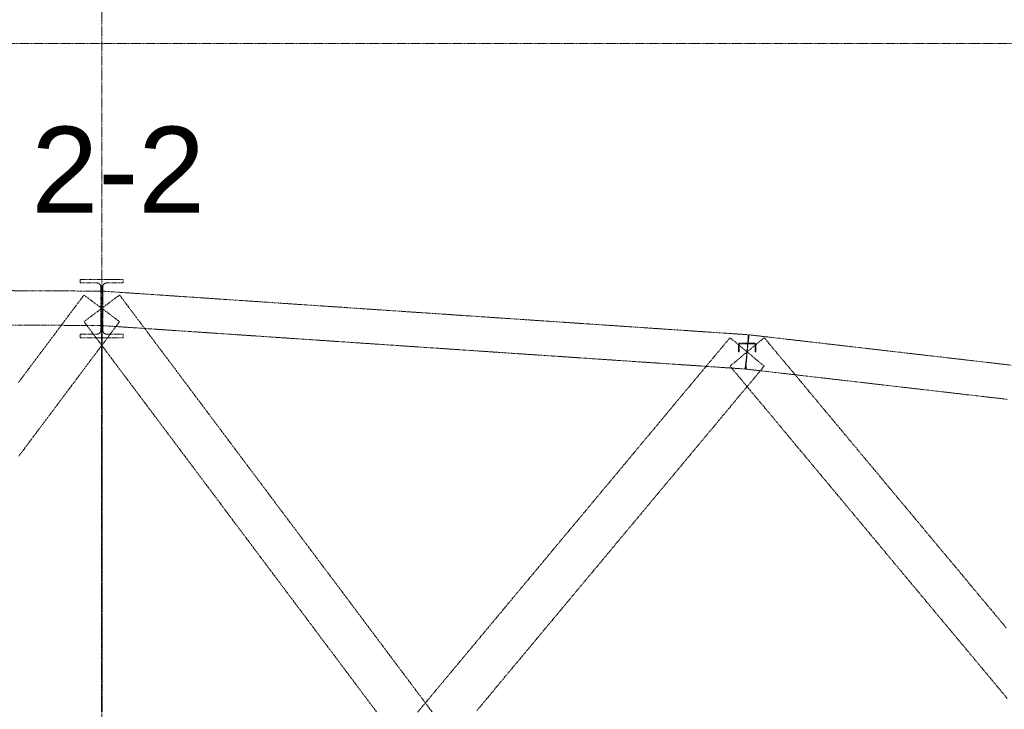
# Model space of a CAD drawing. Header units: millimetres. Extents: x -176817 to 571382, y -58489 to 156123.
# Tile 243 of 256: x 155838 to 162704, y 116907 to 121719. Entities that reach past the tile are written whole.
import ezdxf

# ---------------------------------------------------------------- set-up
doc = ezdxf.new("R2010")
doc.units = ezdxf.units.MM
doc.header["$LTSCALE"] = 0.2
doc.linetypes.add('HIDDEN', pattern=[9.525, 6.35, -3.175])
doc.layers.add('-AAA Podkład', color=252, linetype='Continuous', lineweight=13)
doc.styles.get("Standard").update_dxf_attribs({"font": 'arial.ttf'})

msp = doc.modelspace()

# ---------------------------------------------------------------- linework, layer by layer
at = {"layer": '-AAA Podkład', "linetype": 'HIDDEN', "ltscale": 5}
msp.add_line((156410.9118, 154623.4714), (156410.9118, 103624.3027), dxfattribs=at)
msp.add_lwpolyline([(175983.6053, 121553.5213), (137759.1691, 121553.5213), (137759.1691, 114163.401), (175983.6053, 114163.401)], close=True, dxfattribs=at)
for points in [[(156417.6618, 119704.7533), (156417.6618, 119779.648), (156417.6618, 119854.5426), (156417.6699, 119855.2074), (156417.6942, 119855.8715), (156417.7346, 119856.5345), (156417.7912, 119857.1963), (156417.8638, 119857.8566), (156417.9525, 119858.5149), (156418.0573, 119859.1711), (156418.178, 119859.8249), (156418.3148, 119860.4758), (156418.4672, 119861.1229), (156418.6354, 119861.7659), (156418.8192, 119862.4045), (156419.0185, 119863.0385), (156419.2333, 119863.6675), (156419.4634, 119864.2913), (156419.7087, 119864.9095), (156419.9689, 119865.521), (156420.2438, 119866.1258), (156420.5333, 119866.7234), (156420.8372, 119867.3137), (156421.1554, 119867.8964), (156421.4879, 119868.4713), (156421.8344, 119869.0381), (156422.1949, 119869.5964), (156422.5686, 119870.1455), (156422.9556, 119870.685), (156423.3555, 119871.2148), (156423.7682, 119871.7346), (156424.1935, 119872.2441), (156424.6312, 119872.7431), (156425.0811, 119873.2313), (156425.5431, 119873.7086), (156426.0172, 119874.175), (156426.5025, 119874.6294), (156426.9986, 119875.0716), (156427.5054, 119875.5015), (156428.0225, 119875.9187), (156428.5499, 119876.3231), (156429.0872, 119876.7146), (156429.6342, 119877.093), (156430.19, 119877.4574), (156430.7542, 119877.8078), (156431.3268, 119878.1442), (156431.9074, 119878.4663), (156432.4958, 119878.774), (156433.0917, 119879.0672), (156433.6947, 119879.3457), (156434.3048, 119879.6093), (156434.9219, 119879.8581), (156435.5447, 119880.0914), (156436.1729, 119880.3092), (156436.8061, 119880.5114), (156437.4441, 119880.6979), (156438.0867, 119880.8685), (156438.7335, 119881.0233), (156439.3843, 119881.1621), (156440.0373, 119881.2846), (156440.6928, 119881.3908), (156441.3505, 119881.4808), (156442.0101, 119881.5544), (156442.6714, 119881.6118), (156443.3339, 119881.6528), (156443.9975, 119881.6775), (156444.6618, 119881.6857), (156502.7868, 119881.6857), (156560.9118, 119881.6857), (156560.9118, 119905.8128), (156485.9118, 119905.8128), (156410.9118, 119905.8128), (156335.9118, 119905.8128), (156260.9118, 119905.8128), (156260.9118, 119881.6857), (156319.0368, 119881.6857), (156377.1618, 119881.6857), (156377.8267, 119881.6774), (156378.4909, 119881.6528), (156379.1541, 119881.6117), (156379.8159, 119881.5542), (156380.4761, 119881.4804), (156381.1344, 119881.3903), (156381.7905, 119881.2838), (156382.444, 119881.1612), (156383.0945, 119881.0223), (156383.741, 119880.8675), (156384.3833, 119880.6968), (156385.0212, 119880.5103), (156385.6542, 119880.3081), (156386.2821, 119880.0903), (156386.9046, 119879.8569), (156387.5215, 119879.6082), (156388.1316, 119879.3445), (156388.7346, 119879.0659), (156389.3305, 119878.7727), (156389.9188, 119878.4649), (156390.4993, 119878.1427), (156391.0719, 119877.8063), (156391.6361, 119877.4558), (156392.1919, 119877.0913), (156392.7382, 119876.7134), (156393.2748, 119876.3224), (156393.8015, 119875.9184), (156394.3181, 119875.5017), (156394.8242, 119875.0724), (156395.3198, 119874.6307), (156395.8044, 119874.1769), (156396.278, 119873.7112), (156396.7407, 119873.2333), (156397.1912, 119872.7444), (156397.6295, 119872.2448), (156398.0553, 119871.7347), (156398.4685, 119871.2143), (156398.8689, 119870.6839), (156399.2563, 119870.1436), (156399.6306, 119869.5937), (156399.9909, 119869.0354), (156400.3373, 119868.4686), (156400.6697, 119867.8937), (156400.9879, 119867.311), (156401.2918, 119866.7206), (156401.5812, 119866.1229), (156401.856, 119865.5182), (156402.1161, 119864.9067), (156402.3614, 119864.2883), (156402.5915, 119863.6643), (156402.8062, 119863.0351), (156403.0055, 119862.401), (156403.1892, 119861.7622), (156403.3574, 119861.119), (156403.5098, 119860.4717), (156403.6465, 119859.8205), (156403.767, 119859.1673), (156403.8716, 119858.5117), (156403.9602, 119857.8538), (156404.0327, 119857.1941), (156404.0891, 119856.5329), (156404.1295, 119855.8703), (156404.1537, 119855.2068), (156404.1618, 119854.5426), (156404.1618, 119779.648), (156404.1618, 119704.7533), (156417.6618, 119704.7533)], [(156410.2692, 119584.7551), (156410.5905, 119644.7542), (156410.9118, 119704.7533), (156411.2332, 119764.7525), (156411.5545, 119824.7516), (156341.242, 119825.1282), (156270.9295, 119825.5047), (156200.617, 119825.8813), (156130.3045, 119826.2579), (156059.992, 119826.6344), (155989.6795, 119827.011), (155919.367, 119827.3876), (155849.0545, 119827.7641), (155778.742, 119828.1407)], [(160902.8236, 119281.0262), (160906.8677, 119340.8898), (160910.9118, 119400.7533), (160914.9559, 119460.6169), (160919.0001, 119520.4804), (160848.6876, 119525.2304), (160778.3751, 119529.9804), (160708.0626, 119534.7304), (160637.7501, 119539.4804), (160567.4376, 119544.2304), (160497.1251, 119548.9804), (160426.8126, 119553.7304), (160356.5001, 119558.4804), (160286.1876, 119563.2304), (160215.8751, 119567.9804), (160145.5626, 119572.7304), (160075.2501, 119577.4804), (160004.9376, 119582.2304), (159934.6251, 119586.9804), (159864.3126, 119591.7304), (159794.0001, 119596.4804), (159723.6876, 119601.2304), (159653.3751, 119605.9804), (159583.0626, 119610.7304), (159512.7501, 119615.4804), (159442.4376, 119620.2304), (159372.1251, 119624.9804), (159301.8126, 119629.7304), (159231.5001, 119634.4804), (159161.1876, 119639.2304), (159090.8751, 119643.9804), (159020.5626, 119648.7304), (158950.2501, 119653.4804), (158879.9376, 119658.2304), (158809.6251, 119662.9804), (158739.3126, 119667.7304), (158669.0001, 119672.4804), (158598.6876, 119677.2304), (158528.3751, 119681.9804), (158458.0626, 119686.7304), (158387.7501, 119691.4804), (158317.4376, 119696.2304), (158247.1251, 119700.9804), (158176.8126, 119705.7304), (158106.5001, 119710.4804), (158036.1876, 119715.2304), (157965.8751, 119719.9804), (157895.5626, 119724.7304), (157825.2501, 119729.4804), (157754.9376, 119734.2304), (157684.6251, 119738.9804), (157614.3126, 119743.7304), (157544.0001, 119748.4804), (157473.6876, 119753.2304), (157403.3751, 119757.9804), (157333.0626, 119762.7304), (157262.7501, 119767.4804), (157192.4376, 119772.2304), (157122.1251, 119776.9804), (157051.8126, 119781.7304), (156981.5001, 119786.4804), (156911.1876, 119791.2304), (156840.8751, 119795.9804), (156770.5626, 119800.7304), (156700.2501, 119805.4804), (156629.9376, 119810.2304), (156559.6251, 119814.9804), (156489.3126, 119819.7304), (156419.0001, 119824.4804), (156414.9559, 119764.6169), (156410.9118, 119704.7533), (156406.8677, 119644.8898), (156402.8236, 119585.0262), (156473.1361, 119580.2762), (156543.4486, 119575.5262), (156613.7611, 119570.7762), (156684.0736, 119566.0262), (156754.3861, 119561.2762), (156824.6986, 119556.5262), (156895.0111, 119551.7762), (156965.3236, 119547.0262), (157035.6361, 119542.2762), (157105.9486, 119537.5262), (157176.2611, 119532.7762), (157246.5736, 119528.0262), (157316.8861, 119523.2762), (157387.1986, 119518.5262), (157457.5111, 119513.7762), (157527.8236, 119509.0262), (157598.1361, 119504.2762), (157668.4486, 119499.5262), (157738.7611, 119494.7762), (157809.0736, 119490.0262), (157879.3861, 119485.2762), (157949.6986, 119480.5262), (158020.0111, 119475.7762), (158090.3236, 119471.0262), (158160.6361, 119466.2762), (158230.9486, 119461.5262), (158301.2611, 119456.7762), (158371.5736, 119452.0262), (158441.8861, 119447.2762), (158512.1986, 119442.5262), (158582.5111, 119437.7762), (158652.8236, 119433.0262), (158723.1361, 119428.2762), (158793.4486, 119423.5262), (158863.7611, 119418.7762), (158934.0736, 119414.0262), (159004.3861, 119409.2762), (159074.6986, 119404.5262), (159145.0111, 119399.7762), (159215.3236, 119395.0262), (159285.6361, 119390.2762), (159355.9486, 119385.5262), (159426.2611, 119380.7762), (159496.5736, 119376.0262), (159566.8861, 119371.2762), (159637.1986, 119366.5262), (159707.5111, 119361.7762), (159777.8236, 119357.0262), (159848.1361, 119352.2762), (159918.4486, 119347.5262), (159988.7611, 119342.7762), (160059.0736, 119338.0262), (160129.3861, 119333.2762), (160199.6986, 119328.5262), (160270.0111, 119323.7762), (160340.3236, 119319.0262), (160410.6361, 119314.2762), (160480.9486, 119309.5262), (160551.2611, 119304.7762), (160621.5736, 119300.0262), (160691.8861, 119295.2762), (160762.1986, 119290.5262), (160832.5111, 119285.7762), (160902.8236, 119281.0262)], [(156534.9564, 119611.8128), (156472.9341, 119658.2831), (156410.9118, 119704.7533), (156348.8895, 119751.2236), (156286.8672, 119797.6938), (156251.711, 119750.772), (156216.5547, 119703.8501), (156181.3985, 119656.9282), (156146.2422, 119610.0063), (156111.086, 119563.0845), (156075.9297, 119516.1626), (156040.7735, 119469.2407), (156005.6172, 119422.3188), (155970.461, 119375.397), (155935.3047, 119328.4751), (155900.1485, 119281.5532), (155864.9922, 119234.6313), (155829.836, 119187.7095)], [(158714.6439, 116888.5376), (158679.4877, 116935.4595), (158644.3314, 116982.3813), (158609.1752, 117029.3032), (158574.0189, 117076.2251), (158538.8627, 117123.147), (158503.7064, 117170.0688), (158468.5502, 117216.9907), (158433.3939, 117263.9126), (158398.2377, 117310.8345), (158363.0814, 117357.7563), (158327.9252, 117404.6782), (158292.7689, 117451.6001), (158257.6127, 117498.522), (158222.4564, 117545.4438), (158187.3002, 117592.3657), (158152.1439, 117639.2876), (158116.9877, 117686.2095), (158081.8314, 117733.1313), (158046.6752, 117780.0532), (158011.5189, 117826.9751), (157976.3627, 117873.897), (157941.2064, 117920.8188), (157906.0502, 117967.7407), (157870.8939, 118014.6626), (157835.7377, 118061.5845), (157800.5814, 118108.5063), (157765.4252, 118155.4282), (157730.2689, 118202.3501), (157695.1127, 118249.272), (157659.9564, 118296.1938), (157624.8002, 118343.1157), (157589.6439, 118390.0376), (157554.4877, 118436.9595), (157519.3314, 118483.8813), (157484.1752, 118530.8032), (157449.0189, 118577.7251), (157413.8627, 118624.647), (157378.7064, 118671.5688), (157343.5502, 118718.4907), (157308.3939, 118765.4126), (157273.2377, 118812.3345), (157238.0814, 118859.2563), (157202.9252, 118906.1782), (157167.7689, 118953.1001), (157132.6127, 119000.022), (157097.4564, 119046.9438), (157062.3002, 119093.8657), (157027.1439, 119140.7876), (156991.9877, 119187.7095), (156956.8314, 119234.6313), (156921.6752, 119281.5532), (156886.5189, 119328.4751), (156851.3627, 119375.397), (156816.2064, 119422.3188), (156781.0502, 119469.2407), (156745.8939, 119516.1626), (156710.7377, 119563.0845), (156675.5814, 119610.0063), (156640.4252, 119656.9282), (156605.2689, 119703.8501), (156570.1127, 119750.772), (156534.9564, 119797.6938), (156472.9341, 119751.2236), (156410.9118, 119704.7533), (156348.8895, 119658.2831), (156286.8672, 119611.8128), (156322.0235, 119564.891), (156357.1797, 119517.9691), (156392.336, 119471.0472), (156427.4922, 119424.1253), (156462.6485, 119377.2035), (156497.8047, 119330.2816), (156532.961, 119283.3597), (156568.1172, 119236.4378), (156603.2735, 119189.516), (156638.4297, 119142.5941), (156673.586, 119095.6722), (156708.7422, 119048.7503), (156743.8985, 119001.8285), (156779.0547, 118954.9066), (156814.211, 118907.9847), (156849.3672, 118861.0628), (156884.5235, 118814.141), (156919.6797, 118767.2191), (156954.836, 118720.2972), (156989.9922, 118673.3753), (157025.1485, 118626.4535), (157060.3047, 118579.5316), (157095.461, 118532.6097), (157130.6172, 118485.6878), (157165.7735, 118438.766), (157200.9297, 118391.8441), (157236.086, 118344.9222), (157271.2422, 118298.0003), (157306.3985, 118251.0785), (157341.5547, 118204.1566), (157376.711, 118157.2347), (157411.8672, 118110.3128), (157447.0235, 118063.391), (157482.1797, 118016.4691), (157517.336, 117969.5472), (157552.4922, 117922.6253), (157587.6485, 117875.7035), (157622.8047, 117828.7816), (157657.961, 117781.8597), (157693.1172, 117734.9378), (157728.2735, 117688.016), (157763.4297, 117641.0941), (157798.586, 117594.1722), (157833.7422, 117547.2503), (157868.8985, 117500.3285), (157904.0547, 117453.4066), (157939.211, 117406.4847), (157974.3672, 117359.5628), (158009.5235, 117312.641), (158044.6797, 117265.7191), (158079.836, 117218.7972), (158114.9922, 117171.8753), (158150.1485, 117124.9535), (158185.3047, 117078.0316), (158220.461, 117031.1097), (158255.6172, 116984.1878), (158290.7735, 116937.266), (158325.9297, 116890.3441)], [(156560.9118, 119500.0863), (156560.9118, 119524.6464), (156502.7868, 119524.6464), (156444.6618, 119524.6464), (156443.9908, 119524.6549), (156443.3205, 119524.6805), (156442.6513, 119524.7231), (156441.9836, 119524.7827), (156441.3176, 119524.8592), (156440.6537, 119524.9525), (156439.992, 119525.0628), (156439.3331, 119525.1899), (156438.6782, 119525.3334), (156438.0275, 119525.4935), (156437.3813, 119525.6698), (156436.7398, 119525.8624), (156436.1035, 119526.0712), (156435.4724, 119526.2959), (156434.8471, 119526.5365), (156434.2277, 119526.793), (156433.6142, 119527.0652), (156433.008, 119527.3526), (156432.4095, 119527.655), (156431.8189, 119527.9723), (156431.2364, 119528.3042), (156430.6623, 119528.6506), (156430.0967, 119529.0114), (156429.5401, 119529.3863), (156428.9933, 119529.7748), (156428.4565, 119530.1765), (156427.93, 119530.5912), (156427.414, 119531.0188), (156426.9087, 119531.459), (156426.4143, 119531.9116), (156425.9311, 119532.3763), (156425.4593, 119532.8529), (156424.9993, 119533.341), (156424.5516, 119533.84), (156424.1163, 119534.3496), (156423.6937, 119534.8696), (156423.2838, 119535.3997), (156422.887, 119535.9397), (156422.5032, 119536.4894), (156422.1327, 119537.0484), (156421.776, 119537.616), (156421.4333, 119538.1918), (156421.1046, 119538.7755), (156420.7901, 119539.3669), (156420.49, 119539.9657), (156420.2042, 119540.5716), (156419.9331, 119541.1843), (156419.6765, 119541.8036), (156419.4345, 119542.4299), (156419.2076, 119543.0616), (156418.996, 119543.6984), (156418.7997, 119544.34), (156418.6187, 119544.986), (156418.4531, 119545.6363), (156418.3031, 119546.2905), (156418.1686, 119546.9484), (156418.05, 119547.6081), (156417.9472, 119548.2702), (156417.8601, 119548.9344), (156417.7888, 119549.6004), (156417.7333, 119550.2679), (156417.6936, 119550.9366), (156417.6698, 119551.6062), (156417.6618, 119552.2764), (156417.6618, 119628.5149), (156417.6618, 119704.7533), (156404.1618, 119704.7533), (156404.1618, 119628.5149), (156404.1618, 119552.2764), (156404.1539, 119551.6057), (156404.13, 119550.9357), (156404.0903, 119550.2666), (156404.0347, 119549.5986), (156403.9633, 119548.9322), (156403.8761, 119548.2676), (156403.7731, 119547.605), (156403.6544, 119546.9449), (156403.5199, 119546.2874), (156403.3698, 119545.6334), (156403.2043, 119544.9834), (156403.0233, 119544.3375), (156402.8269, 119543.6962), (156402.6153, 119543.0596), (156402.3885, 119542.4282), (156402.1465, 119541.8021), (156401.8899, 119541.1827), (156401.6186, 119540.5698), (156401.3328, 119539.9639), (156401.0325, 119539.365), (156400.718, 119538.7735), (156400.3892, 119538.1897), (156400.0463, 119537.6138), (156399.6895, 119537.0461), (156399.3189, 119536.4871), (156398.9351, 119535.9375), (156398.5381, 119535.3974), (156398.1281, 119534.8673), (156397.7054, 119534.3472), (156397.27, 119533.8376), (156396.8222, 119533.3386), (156396.3621, 119532.8506), (156395.8903, 119532.3741), (156395.4072, 119531.9096), (156394.913, 119531.4572), (156394.4078, 119531.0173), (156393.892, 119530.5899), (156393.3656, 119530.1753), (156392.829, 119529.7738), (156392.2823, 119529.3855), (156391.7257, 119529.0106), (156391.1602, 119528.6499), (156390.586, 119528.3035), (156390.0035, 119527.9716), (156389.4128, 119527.6544), (156388.8143, 119527.352), (156388.2082, 119527.0646), (156387.5948, 119526.7924), (156386.9752, 119526.536), (156386.3496, 119526.2953), (156385.7185, 119526.0706), (156385.082, 119525.8619), (156384.4404, 119525.6693), (156383.7941, 119525.4929), (156383.1432, 119525.3329), (156382.4882, 119525.1894), (156381.8295, 119525.0624), (156381.1682, 119524.9523), (156380.5045, 119524.859), (156379.8388, 119524.7825), (156379.1714, 119524.723), (156378.5025, 119524.6805), (156377.8326, 119524.6549), (156377.1618, 119524.6464), (156319.0368, 119524.6464), (156260.9118, 119524.6464), (156260.9118, 119500.0863), (156335.9118, 119500.0863), (156410.9118, 119500.0863), (156485.9118, 119500.0863), (156560.9118, 119500.0863)], [(156407.9118, 119704.7533), (156407.9118, 119610.9096), (156407.9118, 119517.0658), (156407.9118, 119423.2221), (156407.9118, 119329.3783), (156407.9118, 119235.5346), (156407.9118, 119141.6908), (156407.9118, 119047.8471), (156407.9118, 118954.0033), (156407.9118, 118860.1596), (156407.9118, 118766.3158), (156407.9118, 118672.4721), (156407.9118, 118578.6283), (156407.9118, 118484.7846), (156407.9118, 118390.9408), (156407.9118, 118297.0971), (156407.9118, 118203.2533), (156407.9118, 118109.4096), (156407.9118, 118015.5658), (156407.9118, 117921.7221), (156407.9118, 117827.8783), (156407.9118, 117734.0346), (156407.9118, 117640.1908), (156407.9118, 117546.3471), (156407.9118, 117452.5033), (156407.9118, 117358.6596), (156407.9118, 117264.8158), (156407.9118, 117170.9721), (156407.9118, 117077.1283), (156407.9118, 116983.2846), (156407.9118, 116889.4408)], [(156413.9118, 116889.4408), (156413.9118, 116983.2846), (156413.9118, 117077.1283), (156413.9118, 117170.9721), (156413.9118, 117264.8158), (156413.9118, 117358.6596), (156413.9118, 117452.5033), (156413.9118, 117546.3471), (156413.9118, 117640.1908), (156413.9118, 117734.0346), (156413.9118, 117827.8783), (156413.9118, 117921.7221), (156413.9118, 118015.5658), (156413.9118, 118109.4096), (156413.9118, 118203.2533), (156413.9118, 118297.0971), (156413.9118, 118390.9408), (156413.9118, 118484.7846), (156413.9118, 118578.6283), (156413.9118, 118672.4721), (156413.9118, 118766.3158), (156413.9118, 118860.1596), (156413.9118, 118954.0033), (156413.9118, 119047.8471), (156413.9118, 119141.6908), (156413.9118, 119235.5346), (156413.9118, 119329.3783), (156413.9118, 119423.2221), (156413.9118, 119517.0658), (156413.9118, 119610.9096), (156413.9118, 119704.7533), (156407.9118, 119704.7533)], [(155831.8314, 118673.3753), (155866.9877, 118720.2972), (155902.1439, 118767.2191), (155937.3002, 118814.141), (155972.4564, 118861.0628), (156007.6127, 118907.9847), (156042.7689, 118954.9066), (156077.9252, 119001.8285), (156113.0814, 119048.7503), (156148.2377, 119095.6722), (156183.3939, 119142.5941), (156218.5502, 119189.516), (156253.7064, 119236.4378), (156288.8627, 119283.3597), (156324.0189, 119330.2816), (156359.1752, 119377.2035), (156394.3314, 119424.1253), (156429.4877, 119471.0472), (156464.6439, 119517.9691), (156499.8002, 119564.891), (156534.9564, 119611.8128)], [(155777.4567, 119588.1441), (155847.7692, 119587.7676), (155918.0817, 119587.391), (155988.3942, 119587.0144), (156058.7067, 119586.6379), (156129.0192, 119586.2613), (156199.3317, 119585.8847), (156269.6442, 119585.5082), (156339.9567, 119585.1316), (156410.2692, 119584.7551)], [(161029.968, 119301.5031), (160970.4399, 119351.1282), (160910.9118, 119400.7533), (160851.3837, 119450.3785), (160791.8556, 119500.0036), (160756.6994, 119457.8317), (160721.5431, 119415.6599), (160686.3869, 119373.488), (160651.2306, 119331.3161), (160616.0744, 119289.1442), (160580.9181, 119246.9724), (160545.7619, 119204.8005), (160510.6056, 119162.6286), (160475.4494, 119120.4567), (160440.2931, 119078.2849), (160405.1369, 119036.113), (160369.9806, 118993.9411), (160334.8244, 118951.7692), (160299.6681, 118909.5974), (160264.5119, 118867.4255), (160229.3556, 118825.2536), (160194.1994, 118783.0817), (160159.0431, 118740.9099), (160123.8869, 118698.738), (160088.7306, 118656.5661), (160053.5744, 118614.3942), (160018.4181, 118572.2224), (159983.2619, 118530.0505), (159948.1056, 118487.8786), (159912.9494, 118445.7067), (159877.7931, 118403.5349), (159842.6369, 118361.363), (159807.4806, 118319.1911), (159772.3244, 118277.0192), (159737.1681, 118234.8474), (159702.0119, 118192.6755), (159666.8556, 118150.5036), (159631.6994, 118108.3317), (159596.5431, 118066.1599), (159561.3869, 118023.988), (159526.2306, 117981.8161), (159491.0744, 117939.6442), (159455.9181, 117897.4724), (159420.7619, 117855.3005), (159385.6056, 117813.1286), (159350.4494, 117770.9567), (159315.2931, 117728.7849), (159280.1369, 117686.613), (159244.9806, 117644.4411), (159209.8244, 117602.2692), (159174.6681, 117560.0974), (159139.5119, 117517.9255), (159104.3556, 117475.7536), (159069.1994, 117433.5817), (159034.0431, 117391.4099), (158998.8869, 117349.238), (158963.7306, 117307.0661), (158928.5744, 117264.8942), (158893.4181, 117222.7224), (158858.2619, 117180.5505), (158823.1056, 117138.3786), (158787.9494, 117096.2067), (158752.7931, 117054.0349), (158717.6369, 117011.863), (158682.4806, 116969.6911), (158647.3244, 116927.5192), (158612.1681, 116885.3474)], [(162717.468, 117475.7536), (162682.3118, 117517.9255), (162647.1555, 117560.0974), (162611.9993, 117602.2692), (162576.843, 117644.4411), (162541.6868, 117686.613), (162506.5305, 117728.7849), (162471.3743, 117770.9567), (162436.218, 117813.1286), (162401.0618, 117855.3005), (162365.9055, 117897.4724), (162330.7493, 117939.6442), (162295.593, 117981.8161), (162260.4368, 118023.988), (162225.2805, 118066.1599), (162190.1243, 118108.3317), (162154.968, 118150.5036), (162119.8118, 118192.6755), (162084.6555, 118234.8474), (162049.4993, 118277.0192), (162014.343, 118319.1911), (161979.1868, 118361.363), (161944.0305, 118403.5349), (161908.8743, 118445.7067), (161873.718, 118487.8786), (161838.5618, 118530.0505), (161803.4055, 118572.2224), (161768.2493, 118614.3942), (161733.093, 118656.5661), (161697.9368, 118698.738), (161662.7805, 118740.9099), (161627.6243, 118783.0817), (161592.468, 118825.2536), (161557.3118, 118867.4255), (161522.1555, 118909.5974), (161486.9993, 118951.7692), (161451.843, 118993.9411), (161416.6868, 119036.113), (161381.5305, 119078.2849), (161346.3743, 119120.4567), (161311.218, 119162.6286), (161276.0618, 119204.8005), (161240.9055, 119246.9724), (161205.7493, 119289.1442), (161170.593, 119331.3161), (161135.4368, 119373.488), (161100.2805, 119415.6599), (161065.1243, 119457.8317), (161029.968, 119500.0036), (160970.4399, 119450.3785), (160910.9118, 119400.7533), (160851.3837, 119351.1282), (160791.8556, 119301.5031), (160827.0119, 119259.3312), (160862.1681, 119217.1593), (160897.3244, 119174.9874), (160932.4806, 119132.8156), (160967.6369, 119090.6437), (161002.7931, 119048.4718), (161037.9494, 119006.2999), (161073.1056, 118964.1281), (161108.2619, 118921.9562), (161143.4181, 118879.7843), (161178.5744, 118837.6124), (161213.7306, 118795.4406), (161248.8869, 118753.2687), (161284.0431, 118711.0968), (161319.1994, 118668.9249), (161354.3556, 118626.7531), (161389.5119, 118584.5812), (161424.6681, 118542.4093), (161459.8244, 118500.2374), (161494.9806, 118458.0656), (161530.1369, 118415.8937), (161565.2931, 118373.7218), (161600.4494, 118331.5499), (161635.6056, 118289.3781), (161670.7619, 118247.2062), (161705.9181, 118205.0343), (161741.0744, 118162.8624), (161776.2306, 118120.6906), (161811.3869, 118078.5187), (161846.5431, 118036.3468), (161881.6994, 117994.1749), (161916.8556, 117952.0031), (161952.0119, 117909.8312), (161987.1681, 117867.6593), (162022.3244, 117825.4874), (162057.4806, 117783.3156), (162092.6369, 117741.1437), (162127.7931, 117698.9718), (162162.9494, 117656.7999), (162198.1056, 117614.6281), (162233.2619, 117572.4562), (162268.4181, 117530.2843), (162303.5744, 117488.1124), (162338.7306, 117445.9406), (162373.8869, 117403.7687), (162409.0431, 117361.5968), (162444.1994, 117319.4249), (162479.3556, 117277.2531), (162514.5119, 117235.0812), (162549.6681, 117192.9093), (162584.8244, 117150.7374), (162619.9806, 117108.5656), (162655.1369, 117066.3937), (162690.2931, 117024.2218), (162725.4494, 116982.0499)], [(162752.8432, 119308.219), (162682.5307, 119316.3627), (162612.2182, 119324.5065), (162541.9057, 119332.6502), (162471.5932, 119340.794), (162401.2807, 119348.9377), (162330.9682, 119357.0815), (162260.6557, 119365.2252), (162190.3432, 119373.369), (162120.0307, 119381.5127), (162049.7182, 119389.6565), (161979.4057, 119397.8002), (161909.0932, 119405.944), (161838.7807, 119414.0877), (161768.4682, 119422.2315), (161698.1557, 119430.3752), (161627.8432, 119438.519), (161557.5307, 119446.6627), (161487.2182, 119454.8065), (161416.9057, 119462.9502), (161346.5932, 119471.094), (161276.2807, 119479.2377), (161205.9682, 119487.3815), (161135.6557, 119495.5252), (161065.3432, 119503.669), (160995.0307, 119511.8127), (160924.7182, 119519.9565), (160917.815, 119460.3549), (160910.9118, 119400.7533), (160904.0086, 119341.1518), (160897.1055, 119281.5502), (160967.418, 119273.4065), (161037.7305, 119265.2627), (161108.043, 119257.119), (161178.3555, 119248.9752), (161248.668, 119240.8315), (161318.9805, 119232.6877), (161389.293, 119224.544), (161459.6055, 119216.4002), (161529.918, 119208.2565), (161600.2305, 119200.1127), (161670.543, 119191.969), (161740.8555, 119183.8252), (161811.168, 119175.6815), (161881.4805, 119167.5377), (161951.793, 119159.394), (162022.1055, 119151.2502), (162092.418, 119143.1065), (162162.7305, 119134.9627), (162233.043, 119126.819), (162303.3555, 119118.6752), (162373.668, 119110.5315), (162443.9805, 119102.3877), (162514.293, 119094.244), (162584.6055, 119086.1002), (162654.918, 119077.9565), (162725.2305, 119069.8127)], [(160970.9118, 119400.7533), (160970.9118, 119452.9587), (160970.9094, 119453.1555), (160970.9022, 119453.3521), (160970.8902, 119453.5484), (160970.8735, 119453.7443), (160970.8519, 119453.9398), (160970.8256, 119454.1347), (160970.7945, 119454.329), (160970.7587, 119454.5225), (160970.7182, 119454.7151), (160970.673, 119454.9066), (160970.6231, 119455.0968), (160970.5687, 119455.2857), (160970.5096, 119455.4733), (160970.446, 119455.6594), (160970.3778, 119455.8439), (160970.3051, 119456.0268), (160970.2279, 119456.2079), (160970.1464, 119456.3869), (160970.0606, 119456.5639), (160969.9704, 119456.7387), (160969.876, 119456.9112), (160969.7774, 119457.0814), (160969.6747, 119457.2492), (160969.5678, 119457.4144), (160969.4569, 119457.577), (160969.3422, 119457.7367), (160969.2236, 119457.8935), (160969.1012, 119458.0474), (160968.9751, 119458.1981), (160968.8453, 119458.3458), (160968.7119, 119458.4903), (160968.5749, 119458.6316), (160968.4345, 119458.7695), (160968.2907, 119458.9039), (160968.1437, 119459.0346), (160967.9936, 119459.1617), (160967.8404, 119459.2851), (160967.6842, 119459.4047), (160967.525, 119459.5204), (160967.363, 119459.6322), (160967.1983, 119459.74), (160967.0311, 119459.8437), (160966.8615, 119459.9432), (160966.6895, 119460.0384), (160966.5152, 119460.1294), (160966.3387, 119460.2161), (160966.16, 119460.2984), (160965.9793, 119460.3764), (160965.7966, 119460.4499), (160965.6123, 119460.5189), (160965.4263, 119460.5832), (160965.2389, 119460.643), (160965.05, 119460.6981), (160964.8598, 119460.7485), (160964.6684, 119460.7943), (160964.4758, 119460.8353), (160964.2823, 119460.8715), (160964.088, 119460.903), (160963.8931, 119460.9296), (160963.6976, 119460.9514), (160963.5017, 119460.9684), (160963.3053, 119460.9805), (160963.1087, 119460.9878), (160962.9118, 119460.9903), (160910.9118, 119460.9903), (160858.9118, 119460.9903), (160858.7151, 119460.9878), (160858.5187, 119460.9806), (160858.3225, 119460.9684), (160858.1267, 119460.9515), (160857.9314, 119460.9297), (160857.7366, 119460.9031), (160857.5425, 119460.8717), (160857.3492, 119460.8355), (160857.1565, 119460.7945), (160856.965, 119460.7488), (160856.7748, 119460.6984), (160856.5859, 119460.6433), (160856.3984, 119460.5836), (160856.2124, 119460.5192), (160856.028, 119460.4503), (160855.8452, 119460.3768), (160855.6645, 119460.2988), (160855.4858, 119460.2165), (160855.3093, 119460.1298), (160855.1349, 119460.0388), (160854.9629, 119459.9436), (160854.7932, 119459.8441), (160854.626, 119459.7404), (160854.4613, 119459.6327), (160854.2994, 119459.5209), (160854.1403, 119459.4053), (160853.9842, 119459.2858), (160853.8311, 119459.1626), (160853.6811, 119459.0357), (160853.5342, 119458.905), (160853.3906, 119458.7708), (160853.2502, 119458.633), (160853.113, 119458.4917), (160852.9795, 119458.3471), (160852.8496, 119458.1994), (160852.7233, 119458.0485), (160852.6008, 119457.8945), (160852.4821, 119457.7376), (160852.3672, 119457.5778), (160852.2563, 119457.4151), (160852.1494, 119457.2498), (160852.0466, 119457.0821), (160851.948, 119456.912), (160851.8537, 119456.7395), (160851.7635, 119456.5647), (160851.6776, 119456.3878), (160851.5961, 119456.2088), (160851.5189, 119456.0277), (160851.4462, 119455.8448), (160851.3779, 119455.6601), (160851.3143, 119455.474), (160851.2551, 119455.2863), (160851.2006, 119455.0972), (160851.1508, 119454.9069), (160851.1055, 119454.7153), (160851.065, 119454.5227), (160851.0291, 119454.3291), (160850.9981, 119454.1348), (160850.9718, 119453.9399), (160850.9502, 119453.7444), (160850.9334, 119453.5485), (160850.9214, 119453.3521), (160850.9142, 119453.1555), (160850.9118, 119452.9587), (160850.9118, 119400.7533), (160854.9118, 119400.7533), (160854.9118, 119452.9587), (160854.913, 119453.0573), (160854.9166, 119453.1557), (160854.9227, 119453.2539), (160854.931, 119453.3519), (160854.9418, 119453.4496), (160854.955, 119453.5469), (160854.9705, 119453.6439), (160854.9884, 119453.7405), (160855.0086, 119453.8366), (160855.0311, 119453.9322), (160855.056, 119454.0272), (160855.0832, 119454.1216), (160855.1128, 119454.2154), (160855.1446, 119454.3086), (160855.1787, 119454.401), (160855.2151, 119454.4926), (160855.2538, 119454.5834), (160855.2947, 119454.6731), (160855.3376, 119454.7617), (160855.3828, 119454.8491), (160855.43, 119454.9354), (160855.4793, 119455.0204), (160855.5306, 119455.1042), (160855.584, 119455.1867), (160855.6393, 119455.2679), (160855.6967, 119455.3477), (160855.756, 119455.4261), (160855.8172, 119455.5031), (160855.8803, 119455.5786), (160855.9454, 119455.6526), (160856.0122, 119455.725), (160856.0809, 119455.7958), (160856.1513, 119455.8649), (160856.2233, 119455.9321), (160856.2969, 119455.9975), (160856.372, 119456.0611), (160856.4486, 119456.1227), (160856.5266, 119456.1824), (160856.6061, 119456.2401), (160856.6869, 119456.2959), (160856.7691, 119456.3497), (160856.8526, 119456.4014), (160856.9373, 119456.4511), (160857.0233, 119456.4987), (160857.1105, 119456.5442), (160857.1989, 119456.5876), (160857.2884, 119456.6288), (160857.3789, 119456.6679), (160857.4704, 119456.7047), (160857.5627, 119456.7392), (160857.6557, 119456.7713), (160857.7494, 119456.8012), (160857.8437, 119456.8287), (160857.9387, 119456.8538), (160858.0342, 119456.8766), (160858.1302, 119456.8971), (160858.2267, 119456.9151), (160858.3236, 119456.9308), (160858.421, 119456.9441), (160858.5186, 119456.955), (160858.6166, 119456.9635), (160858.7148, 119456.9696), (160858.8132, 119456.9732), (160858.9118, 119456.9745), (160910.9118, 119456.9745), (160962.9118, 119456.9745), (160963.0104, 119456.9732), (160963.1089, 119456.9696), (160963.2071, 119456.9635), (160963.3051, 119456.955), (160963.4028, 119456.9441), (160963.5001, 119456.9308), (160963.597, 119456.9151), (160963.6936, 119456.897), (160963.7896, 119456.8766), (160963.8851, 119456.8538), (160963.9801, 119456.8286), (160964.0744, 119456.8011), (160964.1681, 119456.7713), (160964.2612, 119456.7391), (160964.3534, 119456.7046), (160964.4449, 119456.6678), (160964.5355, 119456.6287), (160964.6251, 119456.5875), (160964.7135, 119456.5441), (160964.8007, 119456.4985), (160964.8868, 119456.4509), (160964.9716, 119456.4011), (160965.0551, 119456.3494), (160965.1373, 119456.2955), (160965.2182, 119456.2397), (160965.2976, 119456.1819), (160965.3757, 119456.1222), (160965.4523, 119456.0605), (160965.5274, 119455.9969), (160965.601, 119455.9315), (160965.673, 119455.8642), (160965.7434, 119455.7951), (160965.8121, 119455.7243), (160965.8789, 119455.6519), (160965.9439, 119455.5779), (160966.007, 119455.5025), (160966.0682, 119455.4255), (160966.1274, 119455.3471), (160966.1847, 119455.2674), (160966.24, 119455.1862), (160966.2934, 119455.1037), (160966.3447, 119455.02), (160966.3939, 119454.9349), (160966.4411, 119454.8487), (160966.4862, 119454.7613), (160966.5292, 119454.6727), (160966.57, 119454.5831), (160966.6086, 119454.4923), (160966.645, 119454.4007), (160966.6791, 119454.3083), (160966.711, 119454.2152), (160966.7405, 119454.1214), (160966.7677, 119454.027), (160966.7926, 119453.932), (160966.8151, 119453.8364), (160966.8353, 119453.7404), (160966.8532, 119453.6438), (160966.8687, 119453.5468), (160966.8818, 119453.4495), (160966.8926, 119453.3518), (160966.901, 119453.2539), (160966.907, 119453.1557), (160966.9106, 119453.0572), (160966.9118, 119452.9587), (160966.9118, 119400.7533), (160970.9118, 119400.7533)], [(159026.0618, 116897.7062), (159061.218, 116939.8781), (159096.3743, 116982.0499), (159131.5305, 117024.2218), (159166.6868, 117066.3937), (159201.843, 117108.5656), (159236.9993, 117150.7374), (159272.1555, 117192.9093), (159307.3118, 117235.0812), (159342.468, 117277.2531), (159377.6243, 117319.4249), (159412.7805, 117361.5968), (159447.9368, 117403.7687), (159483.093, 117445.9406), (159518.2493, 117488.1124), (159553.4055, 117530.2843), (159588.5618, 117572.4562), (159623.718, 117614.6281), (159658.8743, 117656.7999), (159694.0305, 117698.9718), (159729.1868, 117741.1437), (159764.343, 117783.3156), (159799.4993, 117825.4874), (159834.6555, 117867.6593), (159869.8118, 117909.8312), (159904.968, 117952.0031), (159940.1243, 117994.1749), (159975.2805, 118036.3468), (160010.4368, 118078.5187), (160045.593, 118120.6906), (160080.7493, 118162.8624), (160115.9055, 118205.0343), (160151.0618, 118247.2062), (160186.218, 118289.3781), (160221.3743, 118331.5499), (160256.5305, 118373.7218), (160291.6868, 118415.8937), (160326.843, 118458.0656), (160361.9993, 118500.2374), (160397.1555, 118542.4093), (160432.3118, 118584.5812), (160467.468, 118626.7531), (160502.6243, 118668.9249), (160537.7805, 118711.0968), (160572.9368, 118753.2687), (160608.093, 118795.4406), (160643.2493, 118837.6124), (160678.4055, 118879.7843), (160713.5618, 118921.9562), (160748.718, 118964.1281), (160783.8743, 119006.2999), (160819.0305, 119048.4718), (160854.1868, 119090.6437), (160889.343, 119132.8156), (160924.4993, 119174.9874), (160959.6555, 119217.1593), (160994.8118, 119259.3312), (161029.968, 119301.5031)]]:
    msp.add_lwpolyline(points, dxfattribs=at)

# ---------------------------------------------------------------- texts
at = {"layer": '-AAA Podkład', "linetype": 'HIDDEN', "ltscale": 5, "insert": (156525.689, 120672.0894), "char_height": 600, "attachment_point": 5}
msp.add_mtext('\\A1;2-2', dxfattribs=at)

doc.saveas('drawing.dxf')
